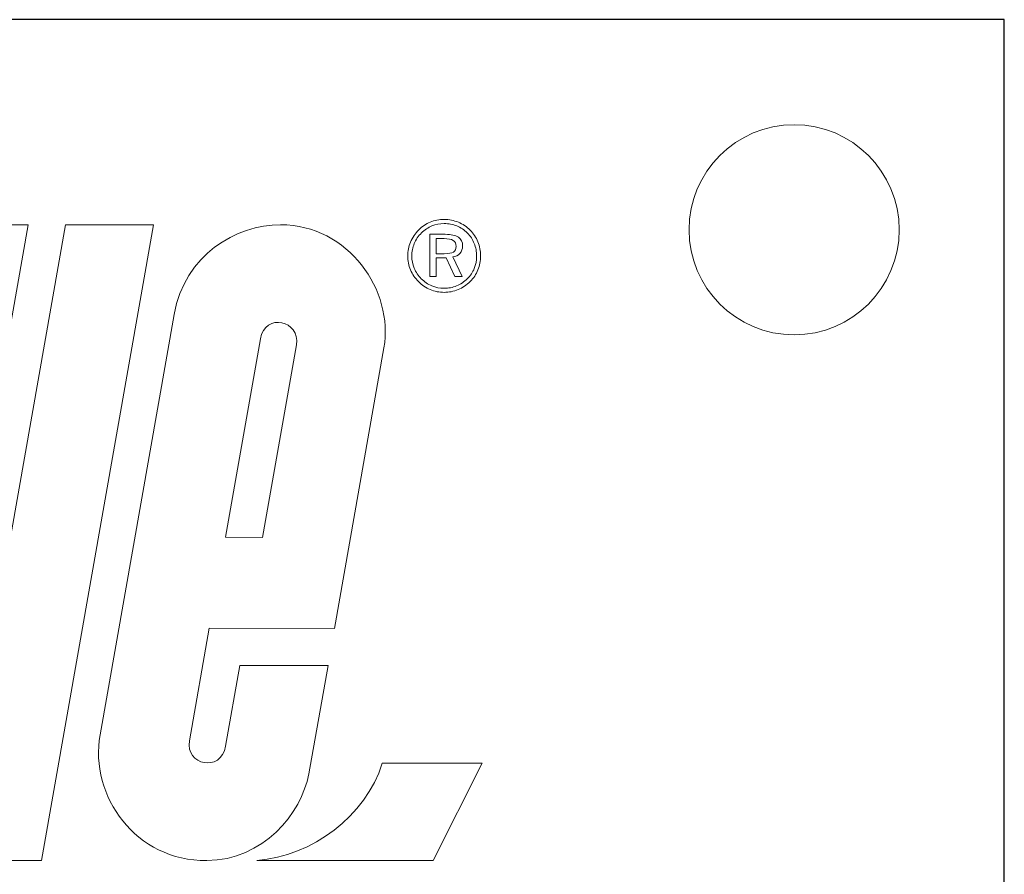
# Model space of a CAD drawing. Header units: millimetres. Extents: x -11513 to 3649, y 2330 to 12522.
# Tile 60 of 75: x -10933 to -10919, y 12173 to 12186. Entities that reach past the tile are written whole.
import ezdxf
from ezdxf.enums import TextEntityAlignment as Align

# ---------------------------------------------------------------- set-up
doc = ezdxf.new("R2010")
doc.units = ezdxf.units.MM
doc.layers.add('Aparatura', color=7, linetype='Continuous')
doc.styles.add('Arial', font='Arial', dxfattribs={"height": 1})

# ---------------------------------------------------------------- blocks, each defined once
blk = doc.blocks.new('Tabliczka_2016_RS-W_Włoszczowa')
at = {"layer": 'Aparatura'}
blk.add_lwpolyline([(0, 0), (90, 0), (90, 62), (0, 62)], close=True, dxfattribs=at)
at = {"layer": 'Aparatura', "lineweight": 5}
for points, knots in [([(87, 60.5), (87.828, 60.5), (88.5, 59.828), (88.5, 59), (88.5, 59), (88.5, 58.172), (87.828, 57.5), (87, 57.5), (87, 57.5), (86.172, 57.5), (85.5, 58.172), (85.5, 59), (85.5, 59), (85.5, 59.828), (86.172, 60.5), (87, 60.5)], [0, 0, 0, 0, 0.2, 0.2, 0.2, 0.2, 0.4, 0.4, 0.4, 0.4, 0.6, 0.6, 0.6, 0.6, 1, 1, 1, 1]), ([(77.858, 59.069), (77.858, 59.069), (76.258, 49.993), (76.258, 49.993), (76.258, 49.993), (76.258, 49.993), (74.724, 49.993), (74.724, 49.993), (74.724, 49.993), (73.989, 49.993), (73.31, 50.718), (73.448, 51.499), (73.448, 51.499), (73.448, 51.499), (74.783, 59.069), (74.783, 59.069), (74.783, 59.069), (74.783, 59.069), (76.071, 59.069), (76.071, 59.069), (76.071, 59.069), (76.071, 59.069), (74.772, 51.705), (74.772, 51.705), (74.772, 51.705), (74.75, 51.577), (74.825, 51.387), (75.023, 51.387), (75.023, 51.387), (75.023, 51.387), (75.245, 51.387), (75.245, 51.387), (75.245, 51.387), (75.245, 51.387), (76.6, 59.069), (76.6, 59.069), (76.6, 59.069), (76.6, 59.069), (77.858, 59.069), (77.858, 59.069)], [0, 0, 0, 0, 0.090909, 0.090909, 0.090909, 0.090909, 0.181818, 0.181818, 0.181818, 0.181818, 0.272727, 0.272727, 0.272727, 0.272727, 0.363636, 0.363636, 0.363636, 0.363636, 0.454545, 0.454545, 0.454545, 0.454545, 0.545455, 0.545455, 0.545455, 0.545455, 0.636364, 0.636364, 0.636364, 0.636364, 0.727273, 0.727273, 0.727273, 0.727273, 0.818182, 0.818182, 0.818182, 0.818182, 1, 1, 1, 1]), ([(81.146, 57.312), (81.146, 57.312), (80.44, 53.307), (80.44, 53.307), (80.44, 53.307), (80.44, 53.307), (78.653, 53.309), (78.653, 53.309), (78.653, 53.309), (78.653, 53.309), (78.371, 51.704), (78.371, 51.704), (78.371, 51.704), (78.309, 51.355), (78.819, 51.243), (78.887, 51.628), (78.887, 51.628), (78.887, 51.628), (79.09, 52.78), (79.09, 52.78), (79.09, 52.78), (79.09, 52.78), (80.348, 52.78), (80.348, 52.78), (80.348, 52.78), (80.348, 52.78), (80.073, 51.232), (80.073, 51.232), (80.073, 51.232), (79.972, 50.66), (79.417, 50), (78.619, 49.992), (78.619, 49.992), (77.602, 49.983), (76.941, 50.916), (77.095, 51.788), (77.095, 51.788), (77.095, 51.788), (78.153, 57.792), (78.153, 57.792), (78.153, 57.792), (78.302, 58.638), (79.036, 59.072), (79.67, 59.072), (79.67, 59.072), (80.643, 59.072), (81.29, 58.126), (81.146, 57.312)], [0, 0, 0, 0, 0.076923, 0.076923, 0.076923, 0.076923, 0.153846, 0.153846, 0.153846, 0.153846, 0.230769, 0.230769, 0.230769, 0.230769, 0.307692, 0.307692, 0.307692, 0.307692, 0.384615, 0.384615, 0.384615, 0.384615, 0.461538, 0.461538, 0.461538, 0.461538, 0.538462, 0.538462, 0.538462, 0.538462, 0.615385, 0.615385, 0.615385, 0.615385, 0.692308, 0.692308, 0.692308, 0.692308, 0.769231, 0.769231, 0.769231, 0.769231, 0.846154, 0.846154, 0.846154, 0.846154, 1, 1, 1, 1]), ([(82.006, 59.147), (82.077, 59.147), (82.145, 59.134), (82.208, 59.108), (82.208, 59.108), (82.272, 59.082), (82.328, 59.044), (82.376, 58.994), (82.376, 58.994), (82.425, 58.946), (82.462, 58.89), (82.487, 58.827), (82.487, 58.827), (82.513, 58.764), (82.526, 58.697), (82.526, 58.627), (82.526, 58.627), (82.526, 58.556), (82.514, 58.489), (82.488, 58.427), (82.488, 58.427), (82.463, 58.365), (82.426, 58.31), (82.376, 58.261), (82.376, 58.261), (82.326, 58.211), (82.268, 58.173), (82.204, 58.146), (82.204, 58.146), (82.14, 58.119), (82.074, 58.106), (82.006, 58.106), (82.006, 58.106), (81.936, 58.106), (81.87, 58.119), (81.807, 58.145), (81.807, 58.145), (81.744, 58.171), (81.688, 58.21), (81.639, 58.26), (81.639, 58.26), (81.589, 58.309), (81.551, 58.365), (81.525, 58.428), (81.525, 58.428), (81.499, 58.491), (81.486, 58.557), (81.486, 58.627), (81.486, 58.627), (81.486, 58.695), (81.499, 58.761), (81.526, 58.825), (81.526, 58.825), (81.553, 58.889), (81.592, 58.947), (81.642, 58.997), (81.642, 58.997), (81.69, 59.046), (81.744, 59.083), (81.806, 59.109), (81.806, 59.109), (81.869, 59.134), (81.935, 59.147), (82.006, 59.147)], [0, 0, 0, 0, 0.058824, 0.058824, 0.058824, 0.058824, 0.117647, 0.117647, 0.117647, 0.117647, 0.176471, 0.176471, 0.176471, 0.176471, 0.235294, 0.235294, 0.235294, 0.235294, 0.294118, 0.294118, 0.294118, 0.294118, 0.352941, 0.352941, 0.352941, 0.352941, 0.411765, 0.411765, 0.411765, 0.411765, 0.470588, 0.470588, 0.470588, 0.470588, 0.529412, 0.529412, 0.529412, 0.529412, 0.588235, 0.588235, 0.588235, 0.588235, 0.647059, 0.647059, 0.647059, 0.647059, 0.705882, 0.705882, 0.705882, 0.705882, 0.764706, 0.764706, 0.764706, 0.764706, 0.823529, 0.823529, 0.823529, 0.823529, 0.882353, 0.882353, 0.882353, 0.882353, 1, 1, 1, 1]), ([(82.469, 58.624), (82.469, 58.688), (82.458, 58.748), (82.435, 58.804), (82.435, 58.804), (82.413, 58.86), (82.38, 58.91), (82.337, 58.953), (82.337, 58.953), (82.293, 58.997), (82.242, 59.031), (82.185, 59.054), (82.185, 59.054), (82.129, 59.077), (82.069, 59.089), (82.006, 59.089), (82.006, 59.089), (81.944, 59.089), (81.886, 59.078), (81.83, 59.055), (81.83, 59.055), (81.775, 59.032), (81.726, 58.999), (81.682, 58.956), (81.682, 58.956), (81.637, 58.91), (81.603, 58.859), (81.579, 58.802), (81.579, 58.802), (81.555, 58.746), (81.543, 58.687), (81.543, 58.626), (81.543, 58.626), (81.543, 58.565), (81.555, 58.506), (81.578, 58.451), (81.578, 58.451), (81.602, 58.395), (81.635, 58.345), (81.679, 58.3), (81.679, 58.3), (81.724, 58.256), (81.774, 58.222), (81.83, 58.199), (81.83, 58.199), (81.886, 58.176), (81.944, 58.164), (82.006, 58.164), (82.006, 58.164), (82.067, 58.164), (82.126, 58.176), (82.184, 58.199), (82.184, 58.199), (82.241, 58.223), (82.292, 58.257), (82.337, 58.302), (82.337, 58.302), (82.38, 58.344), (82.413, 58.392), (82.436, 58.447), (82.436, 58.447), (82.458, 58.501), (82.469, 58.56), (82.469, 58.624)], [0, 0, 0, 0, 0.058824, 0.058824, 0.058824, 0.058824, 0.117647, 0.117647, 0.117647, 0.117647, 0.176471, 0.176471, 0.176471, 0.176471, 0.235294, 0.235294, 0.235294, 0.235294, 0.294118, 0.294118, 0.294118, 0.294118, 0.352941, 0.352941, 0.352941, 0.352941, 0.411765, 0.411765, 0.411765, 0.411765, 0.470588, 0.470588, 0.470588, 0.470588, 0.529412, 0.529412, 0.529412, 0.529412, 0.588235, 0.588235, 0.588235, 0.588235, 0.647059, 0.647059, 0.647059, 0.647059, 0.705882, 0.705882, 0.705882, 0.705882, 0.764706, 0.764706, 0.764706, 0.764706, 0.823529, 0.823529, 0.823529, 0.823529, 0.882353, 0.882353, 0.882353, 0.882353, 1, 1, 1, 1]), ([(82.021, 58.935), (82.105, 58.935), (82.168, 58.921), (82.208, 58.894), (82.208, 58.894), (82.249, 58.867), (82.269, 58.826), (82.269, 58.769), (82.269, 58.769), (82.269, 58.727), (82.256, 58.692), (82.231, 58.663), (82.231, 58.663), (82.205, 58.635), (82.171, 58.618), (82.128, 58.612), (82.128, 58.612), (82.128, 58.612), (82.261, 58.335), (82.261, 58.335), (82.261, 58.335), (82.261, 58.335), (82.158, 58.335), (82.158, 58.335), (82.158, 58.335), (82.158, 58.335), (82.032, 58.599), (82.032, 58.599), (82.032, 58.599), (82.032, 58.599), (81.892, 58.599), (81.892, 58.599), (81.892, 58.599), (81.892, 58.599), (81.892, 58.335), (81.892, 58.335), (81.892, 58.335), (81.892, 58.335), (81.802, 58.335), (81.802, 58.335), (81.802, 58.335), (81.802, 58.335), (81.802, 58.935), (81.802, 58.935), (81.802, 58.935), (81.802, 58.935), (82.021, 58.935), (82.021, 58.935)], [0, 0, 0, 0, 0.076923, 0.076923, 0.076923, 0.076923, 0.153846, 0.153846, 0.153846, 0.153846, 0.230769, 0.230769, 0.230769, 0.230769, 0.307692, 0.307692, 0.307692, 0.307692, 0.384615, 0.384615, 0.384615, 0.384615, 0.461538, 0.461538, 0.461538, 0.461538, 0.538462, 0.538462, 0.538462, 0.538462, 0.615385, 0.615385, 0.615385, 0.615385, 0.692308, 0.692308, 0.692308, 0.692308, 0.769231, 0.769231, 0.769231, 0.769231, 0.846154, 0.846154, 0.846154, 0.846154, 1, 1, 1, 1]), ([(82.004, 58.874), (82.004, 58.874), (81.892, 58.874), (81.892, 58.874), (81.892, 58.874), (81.892, 58.874), (81.892, 58.658), (81.892, 58.658), (81.892, 58.658), (81.892, 58.658), (82.004, 58.658), (82.004, 58.658), (82.004, 58.658), (82.067, 58.658), (82.112, 58.666), (82.137, 58.682), (82.137, 58.682), (82.163, 58.698), (82.176, 58.725), (82.176, 58.763), (82.176, 58.763), (82.176, 58.802), (82.162, 58.831), (82.135, 58.848), (82.135, 58.848), (82.108, 58.865), (82.064, 58.874), (82.004, 58.874)], [0, 0, 0, 0, 0.125, 0.125, 0.125, 0.125, 0.25, 0.25, 0.25, 0.25, 0.375, 0.375, 0.375, 0.375, 0.5, 0.5, 0.5, 0.5, 0.625, 0.625, 0.625, 0.625, 0.75, 0.75, 0.75, 0.75, 1, 1, 1, 1]), ([(79.897, 57.356), (79.958, 57.704), (79.45, 57.822), (79.383, 57.443), (79.383, 57.443), (79.383, 57.443), (78.883, 54.609), (78.883, 54.609), (78.883, 54.609), (78.883, 54.609), (79.412, 54.605), (79.412, 54.605), (79.412, 54.605), (79.412, 54.605), (79.897, 57.356), (79.897, 57.356)], [0, 0, 0, 0, 0.2, 0.2, 0.2, 0.2, 0.4, 0.4, 0.4, 0.4, 0.6, 0.6, 0.6, 0.6, 1, 1, 1, 1]), ([(81.123, 51.383), (81.123, 51.383), (82.547, 51.383), (82.547, 51.383), (82.547, 51.383), (82.547, 51.383), (81.848, 49.993), (81.848, 49.993), (81.848, 49.993), (81.848, 49.993), (79.332, 49.993), (79.332, 49.993), (79.332, 49.993), (80.123, 50.058), (80.884, 50.622), (81.123, 51.383)], [0, 0, 0, 0, 0.2, 0.2, 0.2, 0.2, 0.4, 0.4, 0.4, 0.4, 0.6, 0.6, 0.6, 0.6, 1, 1, 1, 1])]:
    blk.add_open_spline(points, degree=3, knots=knots, dxfattribs=at)
at = {"layer": 'Aparatura', "color": 1, "lineweight": 5, "style": 'Arial'}
for tag, p in [('3-2017-00001/0001', (82.135, 29.517)), ('2017', (32.181, 29.517)), ('...', (77.439, 24.317))]:
    blk.add_attdef(tag, text='', height=2, dxfattribs=at).set_placement(p, align=Align.RIGHT)

msp = doc.modelspace()

# ---------------------------------------------------------------- block references
msp.add_blockref('Tabliczka_2016_RS-W_Włoszczowa', (-11009.018, 12123.591))

doc.saveas('drawing.dxf')
